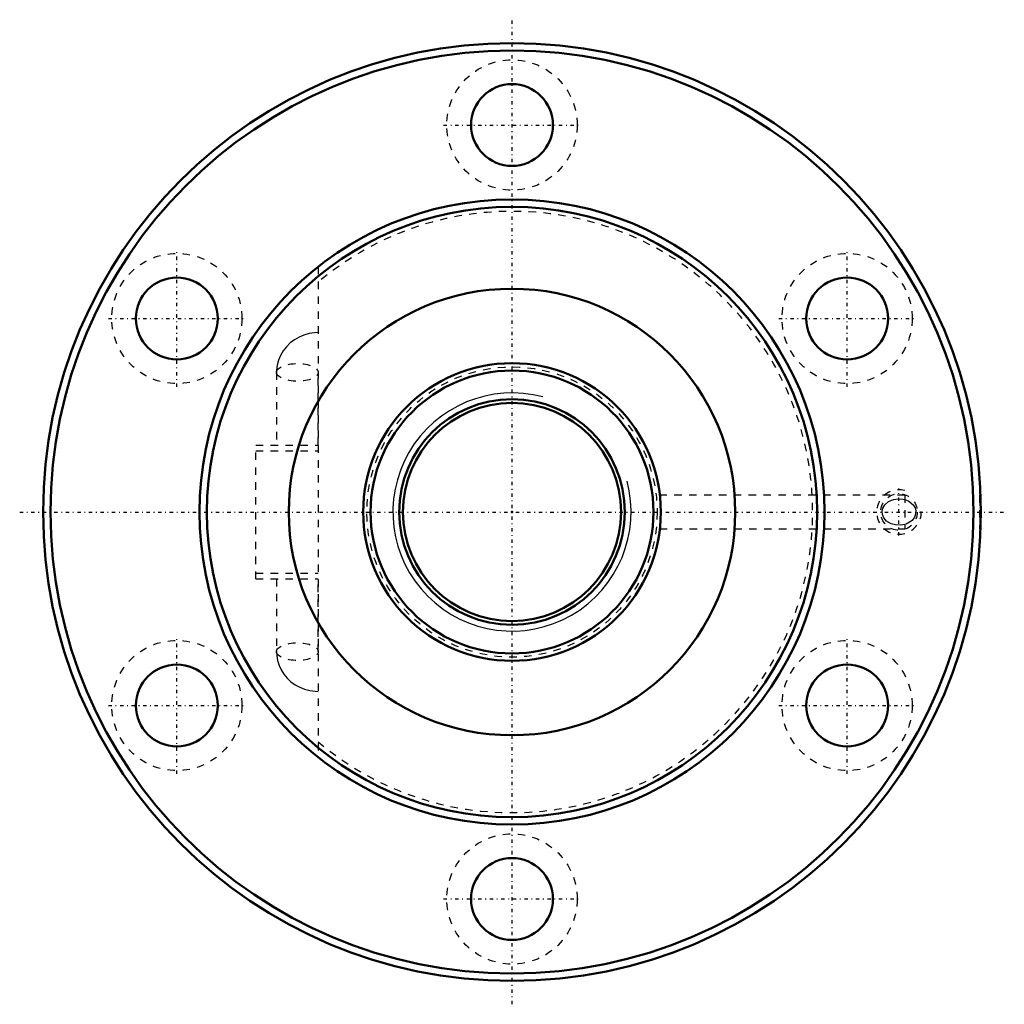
# Model space of a CAD drawing. Header units: millimetres. Extents: x -66 to 66, y -66 to 66.
import ezdxf

# ---------------------------------------------------------------- set-up
doc = ezdxf.new("R2010")
doc.units = ezdxf.units.MM
doc.linetypes.add('Center', pattern=[1.5, 0.45, -0.5, 0.05, -0.5])
doc.linetypes.add('Dashed', pattern=[2, 1, -1])
for name, color, linetype, lineweight in [('2d ConnectionPoints', 7, 'Continuous', 50), ('AM_0', 7, 'Continuous', 50), ('AM_5', 3, 'Continuous', 25), ('AM_7', 7, 'Center', 25), ('AM_9', 6, 'Dashed', 25)]:
    doc.layers.add(name, color=color, linetype=linetype, lineweight=lineweight)

# ---------------------------------------------------------------- blocks, each defined once
blk = doc.blocks.new('1_BNF_4012_5RR_nut_0_in_BNF4012_5RRG1_1230LC5A_00__2')
at = {"layer": 'AM_0'}
for centre, radius in [((0, 0), 63), ((0, 0), 62), ((0, 52), 5.5), ((0, 0), 42), ((0, 0), 41), ((-45.03, 26), 5.5), ((45.03, 26), 5.5), ((0, 0), 30), ((-45.03, -26), 5.5), ((45.03, -26), 5.5), ((0, -52), 5.5)]:
    blk.add_circle(centre, radius, dxfattribs=at)
at = {"layer": 'AM_5', "linetype": 'Dashed'}
blk.add_arc((52, 0), 3, 75, 15, dxfattribs=at)
at = {"layer": 'AM_7'}
for p, q in [((0, -66.15), (0, 66.15)), ((-9.19, 52), (9.19, 52)), ((-45.03, 16.81), (-45.03, 35.19)), ((45.03, 16.81), (45.03, 35.19)), ((-54.22, 26), (-35.85, 26)), ((35.85, 26), (54.22, 26)), ((52, -3.15), (52, 3.15)), ((-66.15, 0), (66.15, 0)), ((-45.03, -35.19), (-45.03, -16.81)), ((45.03, -35.19), (45.03, -16.81)), ((-54.22, -26), (-35.85, -26)), ((35.85, -26), (54.22, -26)), ((-9.19, -52), (9.19, -52))]:
    blk.add_line(p, q, dxfattribs=at)
at = {"layer": 'AM_9'}
for p, q in [((-26.04, 32.95), (-26.04, -32.95)), ((-31.64, 18.76), (-31.64, 9)), ((-26.04, 9), (-26.04, 18.76)), ((-34.44, 9), (-26.04, 9)), ((-34.44, -9), (-34.44, 9)), ((-34.44, 8.2), (-26.04, 8.2)), ((52.8, 2.25), (19.88, 2.25)), ((52.8, 2.25), (52.8, -2.25)), ((63, 2.25), (62.8, 2.25)), ((62.8, 2.25), (62.8, -2.25)), ((19.87, -2.25), (52.8, -2.25)), ((62.8, -2.25), (63, -2.25)), ((-34.44, -8.2), (-26.04, -8.2)), ((-34.44, -9), (-26.04, -9)), ((-31.64, -9), (-31.64, -18.76)), ((-26.04, -18.76), (-26.04, -9))]:
    blk.add_line(p, q, dxfattribs=at)
for points in [[(-26.04, 24.1), (-26.54, 24.08), (-27.26, 23.97), (-27.95, 23.78), (-28.62, 23.5), (-29.24, 23.14), (-29.81, 22.71), (-30.32, 22.21), (-30.75, 21.65), (-31.1, 21.05), (-31.37, 20.41), (-31.54, 19.74), (-31.63, 19.06), (-31.64, 18.76)], [(52.8, -1.67), (52.26, -1.77), (51.54, -1.74), (50.94, -1.58), (50.33, -1.21), (49.96, -0.78), (49.78, -0.35), (49.74, 0.12), (49.83, 0.52), (50.09, 0.96), (50.59, 1.41), (51.24, 1.68), (51.9, 1.78), (52.58, 1.72), (52.8, 1.67)], [(52.8, 1.67), (53.31, 1.46), (53.9, 0.98), (54.15, 0.56), (54.26, 0.14), (54.23, -0.3), (54.1, -0.68), (53.77, -1.12), (53.64, -1.24), (52.95, -1.62), (52.8, -1.67)], [(-31.64, -18.76), (-31.61, -19.29), (-31.5, -19.96), (-31.29, -20.61), (-31.01, -21.23), (-30.64, -21.8), (-30.2, -22.33), (-29.7, -22.8), (-29.13, -23.21), (-28.51, -23.55), (-27.86, -23.81), (-27.17, -23.99), (-26.45, -24.08), (-26.04, -24.1)]]:
    blk.add_lwpolyline(points, dxfattribs=at)
for centre, radius in [((0, 52), 8.75), ((-45.03, 26), 8.75), ((45.03, 26), 8.75), ((52, 0), 2.46), ((-45.03, -26), 8.75), ((45.03, -26), 8.75), ((0, -52), 8.75)]:
    blk.add_circle(centre, radius, dxfattribs=at)
blk.add_arc((0, 0), 40.4, 229.8677, 130.1323, dxfattribs=at)
for centre in [(-28.84, 18.76), (-28.84, -18.76)]:
    blk.add_ellipse(centre, major_axis=(-2.8, 0), ratio=0.422618, dxfattribs=at)
blk = doc.blocks.new('2_BNF4012_5RRG1_1230LC5A_00__shaft_0_in_BNF4012_5RRG1_1230LC5A_00__2')
at = {"layer": 'AM_0'}
for radius in [20, 19, 15.15, 14.65]:
    blk.add_circle((0, 0), radius, dxfattribs=at)
at = {"layer": 'AM_5'}
blk.add_arc((0, 0), 16, 75, 15, dxfattribs=at)
at = {"layer": 'AM_9'}
blk.add_circle((0, 0), 19.5, dxfattribs=at)

msp = doc.modelspace()

# ---------------------------------------------------------------- linework, layer by layer
at = {"layer": '2d ConnectionPoints'}
msp.add_point((0, 0), dxfattribs=at)
msp.add_point((0, 0), dxfattribs=at)

# ---------------------------------------------------------------- block references
for name in ['1_BNF_4012_5RR_nut_0_in_BNF4012_5RRG1_1230LC5A_00__2', '2_BNF4012_5RRG1_1230LC5A_00__shaft_0_in_BNF4012_5RRG1_1230LC5A_00__2']:
    msp.add_blockref(name, (0, 0))

doc.saveas('drawing.dxf')
